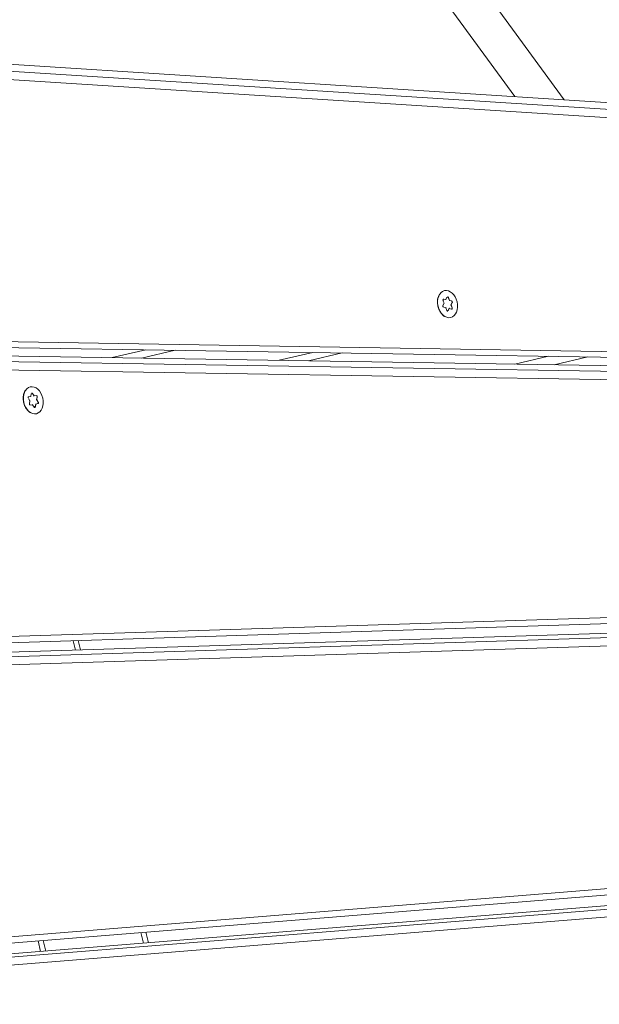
# Model space of a CAD drawing. Extents: x 5477758 to 5478338, y 5918296 to 5918502.
# Tile 91 of 138: x 5477951.247 to 5477951.49, y 5918462.784 to 5918463.197. Entities that reach past the tile are written whole.
import ezdxf

# ---------------------------------------------------------------- set-up
doc = ezdxf.new("R2010")
doc.units = 0
doc.layers.get('0').update_dxf_attribs({"linetype": 'CONTINUOUS', "lineweight": 13})
doc.layers.add('0_PROJEKTOWANE ZABAWKI', color=7, linetype='CONTINUOUS', lineweight=0)
doc.layers.add('0_WSPÓŁRZĘDNE_ODNOŚNIKI', color=6, linetype='CONTINUOUS', lineweight=15)
doc.styles.add('pktkecm$0$STANDARD', font='romans')
doc.dimstyles.new('pktkecm$0$ODNOŚNIKI', dxfattribs={"dimtxt": 17.5, "dimasz": 6, "dimexe": 7, "dimexo": 7, "dimgap": 7, "dimtad": 1, "dimtoh": 1, "dimdec": 0, "dimzin": 0, "dimdsep": 46, "dimtxsty": 'pktkecm$0$STANDARD', "dimblk": 'pktkecm$0$_Dot', "dimcen": 8, "dimdle": 7, "dimclrt": 2, "dimadec": 0, "dimazin": 0, "dimtfac": 1, "dimtdec": 0, "dimtofl": 0, "dimtmove": 0, "dimatfit": 3, "dimldrblk": 'pktkecm$0$_DotBlank', "dimfxl": 0, "dimtolj": 1, "dimtzin": 0, "dimarcsym": 0})

# ---------------------------------------------------------------- blocks, each defined once
blk = doc.blocks.new('zw$CEC1')
for p, q in [((1068.209, -734.321), (1081.129, -669.314)), ((1081.129, -670.304), (1068.209, -735.311)), ((1068.506, -735.552), (1081.426, -670.545)), ((1081.981, -733.811), (1091.28, -671.254)), ((1041.003, -732.935), (1059.498, -671.408)), ((1054.708, -733.265), (1070.155, -671.318)), ((1067.349, -736.59), (1080.269, -671.583)), ((1053.521, -736.571), (1069.642, -671.923)), ((1079.972, -671.766), (1067.051, -736.772)), ((1059.498, -672.398), (1041.003, -733.925)), ((1069.347, -672.098), (1053.226, -736.747)), ((1070.155, -672.308), (1054.708, -734.255)), ((1091.28, -672.244), (1081.981, -734.801)), ((1082.28, -735.036), (1091.578, -672.478)), ((1041.297, -734.182), (1059.792, -672.654)), ((1055.003, -734.503), (1070.451, -672.557)), ((1090.27, -673.162), (1080.972, -735.719)), ((1081.27, -735.529), (1090.568, -672.972)), ((1038.257, -695.049), (1054.469, -688.14)), ((1065.228, -691.077), (1065.228, -689.623)), ((1038.884, -696.521), (1053.869, -690.135)), ((1064.828, -691.227), (1064.828, -692.681)), ((1061.444, -694.825), (1061.527, -694.893)), ((1061.594, -694.756), (1061.469, -694.773)), ((1061.471, -694.777), (1061.602, -694.759)), ((1061.635, -694.671), (1061.594, -694.756)), ((1061.702, -694.662), (1061.79, -694.733)), ((1061.795, -694.729), (1061.712, -694.661)), ((1061.791, -694.734), (1061.922, -694.716)), ((1061.92, -694.712), (1061.795, -694.729)), ((1061.915, -694.835), (1062.003, -694.907)), ((1061.929, -694.838), (1061.971, -694.753)), ((1062.013, -694.906), (1061.929, -694.838)), ((1061.527, -694.893), (1061.485, -694.978)), ((1061.536, -695.019), (1061.661, -695.002)), ((1061.661, -695.002), (1061.744, -695.07)), ((1061.821, -695.06), (1061.862, -694.975)), ((1061.862, -694.975), (1061.987, -694.958)), ((1062.728, -701.102), (1062.728, -699.649)), ((1062.428, -700.852), (1062.428, -702.305)), ((1061.028, -707.919), (1061.028, -706.466)), ((1060.728, -707.669), (1060.728, -709.122)), ((1061.553, -712.68), (1061.442, -712.723)), ((1061.556, -712.59), (1061.553, -712.68)), ((1061.618, -712.567), (1061.732, -712.616)), ((1061.733, -712.61), (1061.624, -712.564)), ((1061.732, -712.616), (1061.849, -712.571)), ((1061.844, -712.567), (1061.733, -712.61)), ((1061.908, -712.686), (1061.911, -712.596)), ((1061.44, -712.778), (1061.548, -712.825)), ((1061.447, -712.727), (1061.564, -712.681)), ((1061.548, -712.825), (1061.546, -712.915)), ((1061.612, -712.943), (1061.724, -712.9)), ((1061.724, -712.9), (1061.832, -712.947)), ((1061.896, -712.686), (1062.01, -712.735)), ((1061.901, -712.92), (1061.903, -712.83)), ((1061.903, -712.83), (1062.015, -712.787)), ((1062.016, -712.732), (1061.908, -712.686)), ((1071.956, -713.41), (1072.365, -713.41)), ((1072.407, -713.198), (1071.998, -713.198)), ((1084.558, -713.41), (1085.014, -713.41)), ((1085.045, -713.198), (1084.589, -713.198)), ((1084.408, -717.486), (1083.952, -717.486)), ((1083.92, -717.698), (1084.377, -717.698))]:
    blk.add_line(p, q)
for centre in [(1061.728, -694.865), (1061.728, -712.755)]:
    blk.add_ellipse(centre, major_axis=(-0.58, 0), ratio=0.707107)
for centre, major_axis, ratio, start_param, end_param in [((1061.478, -694.804), (-0.045, 0), 0.707107, 4.902985, 6.99738), ((1061.444, -694.814), (-0.0095, -0.0116), 0.534305, 0.990908, 2.221867), ((1061.469, -694.762), (0.002, -0.0149), 0.133957, 5.48865, 6.283185), ((1061.594, -694.745), (-0.0097, 0.0134), 0.439153, 2.116894, 3.347853), ((1061.678, -694.681), (-0.045, 0), 0.707107, 3.855787, 5.950182), ((1061.635, -694.66), (0.0135, -0.0066), 0.668262, 5.028323, 6.259282), ((1061.712, -694.65), (-0.0095, -0.0116), 0.534305, 0, 0.990908), ((1061.795, -694.718), (0.0044, 0.0157), 0.226685, 3.043406, 4.034314), ((1061.929, -694.827), (0.0169, 0.0037), 0.605555, 3.349452, 4.580412), ((1061.928, -694.743), (0.045, 0), 0.707107, 5.950182, 8.044577), ((1061.92, -694.701), (0.002, -0.0149), 0.133957, 5.48865, 6.283185), ((1061.971, -694.743), (0.0135, -0.0066), 0.668262, 3.797363, 5.028323), ((1061.528, -694.988), (-0.045, 0), 0.707107, 5.950182, 8.044577), ((1061.485, -694.967), (0.0135, -0.0066), 0.668262, 5.028323, 6.259282), ((1061.527, -694.882), (0.0169, 0.0037), 0.605555, 4.580412, 5.811371), ((1061.536, -695.009), (0.002, -0.0149), 0.133957, 4.257691, 5.48865), ((1061.661, -694.992), (0.0044, 0.0157), 0.226685, 4.034314, 5.265273), ((1061.744, -695.06), (-0.0095, -0.0116), 0.534305, 0.990908, 2.221867), ((1061.778, -695.049), (0.045, 0), 0.707107, 3.855787, 5.950182), ((1061.821, -695.049), (0.0135, -0.0066), 0.668262, 3.797363, 5.028323), ((1061.862, -694.964), (-0.0097, 0.0134), 0.439153, 0.885934, 2.116894), ((1061.987, -694.947), (0.002, -0.0149), 0.133957, 4.257691, 5.48865), ((1061.979, -694.927), (0.045, 0), 0.707107, 4.902985, 6.99738), ((1062.013, -694.895), (-0.0095, -0.0116), 0.534305, 0, 0.990908), ((1061.553, -712.669), (0.0138, -0.0098), 0.549448, 5.083261, 6.314221), ((1061.601, -712.591), (-0.045, 0), 0.707107, 4.166874, 6.261269), ((1061.556, -712.58), (0.015, -0.0005), 0.706937, 4.7343, 5.965259), ((1061.624, -712.553), (-0.0059, -0.0138), 0.366888, 0, 0.863487), ((1061.733, -712.6), (0.0003, 0.0162), 0.015336, 3.13533, 3.998817), ((1061.866, -712.595), (0.045, 0), 0.707107, 6.261269, 8.355665), ((1061.844, -712.557), (0.0054, -0.014), 0.340049, 5.432223, 6.283185), ((1061.911, -712.585), (-0.015, 0.0005), 0.706937, 0.361748, 1.592707), ((1061.463, -712.751), (-0.045, 0), 0.707107, 5.214072, 7.308467), ((1061.44, -712.768), (-0.0059, -0.0138), 0.366888, 0.863487, 2.094447), ((1061.442, -712.713), (0.0054, -0.014), 0.340049, 5.432223, 6.283185), ((1061.591, -712.915), (-0.045, 0), 0.707107, 6.261269, 8.355665), ((1061.546, -712.904), (0.015, -0.0005), 0.706937, 4.7343, 5.965259), ((1061.548, -712.814), (0.0143, 0.0091), 0.560065, 4.36969, 5.600649), ((1061.612, -712.933), (0.0054, -0.014), 0.340049, 4.201264, 5.432223), ((1061.724, -712.89), (0.0003, 0.0162), 0.015336, 3.998817, 5.229777), ((1061.856, -712.92), (0.045, 0), 0.707107, 4.166874, 6.261269), ((1061.832, -712.936), (-0.0059, -0.0138), 0.366888, 0.863487, 2.094447), ((1061.901, -712.91), (-0.015, 0.0005), 0.706937, 0.361748, 1.592707), ((1061.903, -712.82), (-0.0138, 0.0098), 0.549448, 0.710709, 1.941669), ((1061.908, -712.675), (-0.0143, -0.0091), 0.560065, 6.280323, 7.511282), ((1062.015, -712.777), (0.0054, -0.014), 0.340049, 4.201264, 5.432223), ((1062.016, -712.722), (-0.0059, -0.0138), 0.366888, 0, 0.863487), ((1061.993, -712.759), (0.045, 0), 0.707107, 5.214072, 7.308467)]:
    blk.add_ellipse(centre, major_axis=major_axis, ratio=ratio, start_param=start_param, end_param=end_param)
for points, knots in [([(1061.471, -694.777), (1061.468, -694.778), (1061.465, -694.778), (1061.46, -694.78), (1061.458, -694.781), (1061.454, -694.784), (1061.452, -694.785), (1061.45, -694.788), (1061.449, -694.789), (1061.449, -694.789)], [0.523599, 0.523599, 0.523599, 0.523599, 0.797613, 0.797613, 1.068593, 1.068593, 1.339293, 1.339293, 1.542432, 1.542432, 1.542432, 1.542432]), ([(1061.702, -694.662), (1061.701, -694.66), (1061.699, -694.659), (1061.694, -694.657), (1061.691, -694.656), (1061.685, -694.655), (1061.682, -694.654), (1061.676, -694.654), (1061.673, -694.654), (1061.667, -694.655), (1061.664, -694.656), (1061.659, -694.658), (1061.657, -694.659), (1061.653, -694.662), (1061.652, -694.663), (1061.65, -694.665), (1061.649, -694.666), (1061.649, -694.667)], [5.759587, 5.759587, 5.759587, 5.759587, 6.034711, 6.034711, 6.304662, 6.304662, 6.577475, 6.577475, 6.852249, 6.852249, 7.125862, 7.125862, 7.396363, 7.396363, 7.668146, 7.668146, 7.825618, 7.825618, 7.825618, 7.825618]), ([(1061.957, -694.728), (1061.956, -694.726), (1061.955, -694.725), (1061.951, -694.722), (1061.949, -694.72), (1061.945, -694.718), (1061.942, -694.717), (1061.936, -694.716), (1061.933, -694.715), (1061.927, -694.715), (1061.925, -694.715), (1061.922, -694.716)], [5.406759, 5.406759, 5.406759, 5.406759, 5.749949, 5.749949, 6.025661, 6.025661, 6.29557, 6.29557, 6.568278, 6.568278, 6.806784, 6.806784, 6.806784, 6.806784]), ([(1062.216, -695.102), (1062.215, -695.103), (1062.214, -695.104), (1062.175, -695.143), (1062.129, -695.175), (1062.024, -695.228), (1061.966, -695.249), (1061.843, -695.276), (1061.779, -695.282), (1061.651, -695.28), (1061.587, -695.272), (1061.466, -695.241), (1061.409, -695.219), (1061.313, -695.165), (1061.274, -695.136), (1061.24, -695.102)], [1.853273, 1.853273, 1.853273, 1.853273, 1.862243, 1.862243, 2.183395, 2.183395, 2.507001, 2.507001, 2.830883, 2.830883, 3.154714, 3.154714, 3.478601, 3.478601, 3.763906, 3.763906, 3.763906, 3.763906]), ([(1062.007, -694.912), (1062.007, -694.912), (1062.007, -694.911), (1062.006, -694.91), (1062.006, -694.91), (1062.005, -694.908), (1062.004, -694.908), (1062.003, -694.907)], [5.4067592, 5.4067592, 5.4067592, 5.4067592, 5.4739087, 5.4739087, 5.6167476, 5.6167476, 5.7595865, 5.7595865, 5.7595865, 5.7595865]), ([(1061.618, -712.567), (1061.616, -712.566), (1061.613, -712.565), (1061.607, -712.564), (1061.604, -712.564), (1061.598, -712.564), (1061.594, -712.564), (1061.588, -712.565), (1061.586, -712.566), (1061.581, -712.568), (1061.579, -712.569), (1061.575, -712.572), (1061.574, -712.573), (1061.572, -712.575), (1061.572, -712.576), (1061.572, -712.576)], [4.712389, 4.712389, 4.712389, 4.712389, 4.982573, 4.982573, 5.255788, 5.255788, 5.530596, 5.530596, 5.803839, 5.803839, 6.074019, 6.074019, 6.347106, 6.347106, 6.467333, 6.467333, 6.467333, 6.467333]), ([(1061.894, -712.58), (1061.894, -712.58), (1061.894, -712.58), (1061.893, -712.578), (1061.892, -712.576), (1061.888, -712.574), (1061.886, -712.572), (1061.881, -712.57), (1061.878, -712.569), (1061.872, -712.568), (1061.869, -712.568), (1061.863, -712.568), (1061.86, -712.568), (1061.854, -712.569), (1061.852, -712.57), (1061.849, -712.571)], [4.048474, 4.048474, 4.048474, 4.048474, 4.101603, 4.101603, 4.430018, 4.430018, 4.70363, 4.70363, 4.973748, 4.973748, 5.246868, 5.246868, 5.521673, 5.521673, 5.759587, 5.759587, 5.759587, 5.759587]), ([(1062.216, -712.992), (1062.215, -712.993), (1062.214, -712.994), (1062.175, -713.032), (1062.129, -713.065), (1062.024, -713.118), (1061.966, -713.139), (1061.843, -713.166), (1061.779, -713.172), (1061.651, -713.17), (1061.587, -713.162), (1061.466, -713.131), (1061.409, -713.108), (1061.313, -713.055), (1061.274, -713.025), (1061.24, -712.992)], [3.211558, 3.211558, 3.211558, 3.211558, 3.220527, 3.220527, 3.54168, 3.54168, 3.865285, 3.865285, 4.189167, 4.189167, 4.512999, 4.512999, 4.836885, 4.836885, 5.122191, 5.122191, 5.122191, 5.122191]), ([(1061.447, -712.727), (1061.445, -712.727), (1061.443, -712.728), (1061.44, -712.73), (1061.439, -712.731), (1061.436, -712.733), (1061.435, -712.735), (1061.435, -712.736), (1061.434, -712.736), (1061.434, -712.736)], [5.7595865, 5.7595865, 5.7595865, 5.7595865, 5.9734092, 5.9734092, 6.1872319, 6.1872319, 6.4010546, 6.4010546, 6.4673329, 6.4673329, 6.4673329, 6.4673329]), ([(1062.022, -712.745), (1062.022, -712.744), (1062.022, -712.744), (1062.021, -712.743), (1062.02, -712.742), (1062.018, -712.74), (1062.017, -712.739), (1062.014, -712.737), (1062.012, -712.736), (1062.01, -712.735)], [4.0484745, 4.0484745, 4.0484745, 4.0484745, 4.09722, 4.09722, 4.3022763, 4.3022763, 4.5073327, 4.5073327, 4.712389, 4.712389, 4.712389, 4.712389])]:
    blk.add_open_spline(points, degree=3, knots=knots)
blk = doc.blocks.new('pktkecm$0$_Dot')
at = {"color": 0, "linetype": 'ByBlock', "lineweight": -2}
blk.add_line((-0.5, 0), (-1, 0), dxfattribs=at)
at = {"color": 0, "linetype": 'ByBlock', "const_width": 0.5}
blk.add_lwpolyline([(-0.25, 0, 1), (0.25, 0, 1)], format="xyb", close=True, dxfattribs=at)
blk = doc.blocks.new('pktkecm$0$_DotBlank')
at = {"color": 0, "linetype": 'ByBlock', "lineweight": -2}
blk.add_line((-0.5, 0), (-1, 0), dxfattribs=at)
blk.add_circle((0, 0), 0.5, dxfattribs=at)

msp = doc.modelspace()

# ---------------------------------------------------------------- block references
at = {"layer": '0_PROJEKTOWANE ZABAWKI', "xscale": 0.009981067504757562, "yscale": 0.009981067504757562, "zscale": 0.009981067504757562, "rotation": 283.0720937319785}
msp.add_blockref('zw$CEC1', (5477955.78541, 5918474.9692), dxfattribs=at)

# ---------------------------------------------------------------- leaders
at = {"layer": '0_WSPÓŁRZĘDNE_ODNOŚNIKI', "lineweight": -3}
for points in [[(5477951.20952, 5918477.10182), (5477951.85097, 5918462.56448)], [(5477950.19067, 5918470.78915), (5477950.83212, 5918456.25182)]]:
    msp.add_leader(points, dimstyle='pktkecm$0$ODNOŚNIKI', override={"dimasz": 2.8}, dxfattribs=at)

doc.saveas('drawing.dxf')
